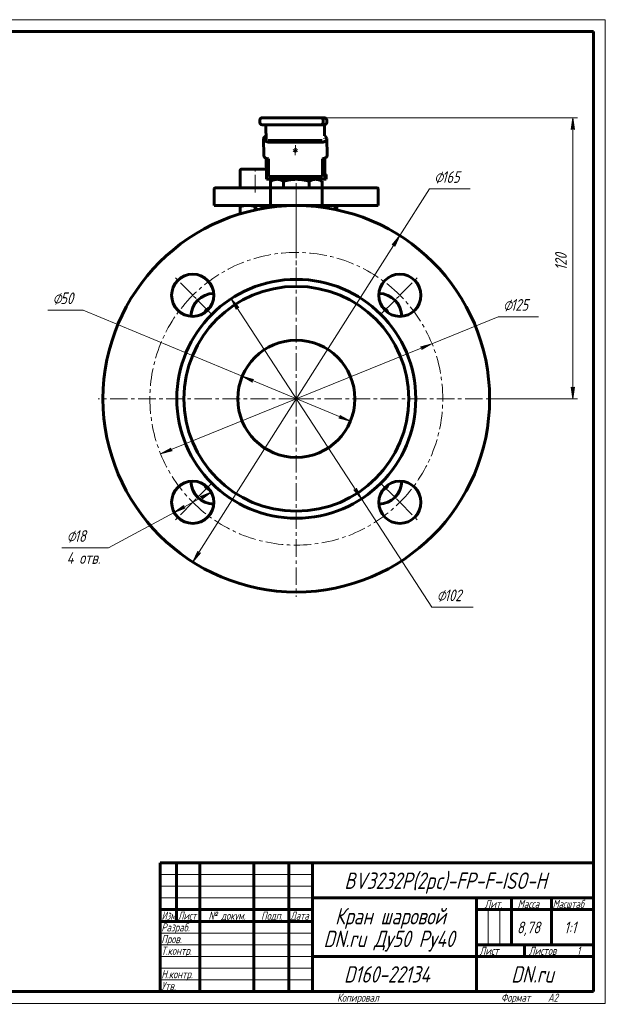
# Model space of a CAD drawing. Header units: millimetres. Extents: x 0 to 594, y 0 to 420.
# Tile 5 of 5: x 344 to 594, y 0 to 420. Entities that reach past the tile are written whole.
import ezdxf

# ---------------------------------------------------------------- set-up
doc = ezdxf.new("R2010")
doc.units = ezdxf.units.MM
for name, pattern in [('K5LT_AXLED', [12, 7.5, -1.5, 1.5, -1.5]), ('K5LT_BASIC', [0]), ('K5LT_THIN', [0])]:
    doc.linetypes.add(name, pattern=pattern)
doc.layers.add('Системный слой', color=7, linetype='Continuous')
doc.layers.add('Системный слой (1)', color=251, linetype='Continuous', true_color=0x6c6c6c)
doc.styles.add('KDIMTEXTSTYLE', font='txt', dxfattribs={"width": 0.96, "oblique": 15, "height": 5})
doc.styles.add('KTEXTSTYLE', font='txt', dxfattribs={"width": 0.96, "height": 5})
doc.dimstyles.new('KDIMSTYLE (1.00)', dxfattribs={"dimtxt": 5, "dimasz": 1, "dimexe": 2, "dimexo": 0, "dimgap": 1, "dimtad": 1, "dimtxsty": 'KDIMTEXTSTYLE', "dimsah": 1, "dimcen": 0, "dimdle": 1, "dimadec": 0, "dimazin": 0, "dimtfac": 0.667, "dimtmove": 0, "dimatfit": 3, "dimfxl": 1, "dimtvp": 1, "dimtolj": 1, "dimtzin": 0, "dimarcsym": 0})

# ---------------------------------------------------------------- blocks, each defined once
blk = doc.blocks.new('U15')
at = {"layer": 'Системный слой (1)', "color": 143, "linetype": 'K5LT_BASIC', "lineweight": 60, "true_color": 0x33acca}
for p, q in [((461.22, 364.18), (461.37, 364.43)), ((461.37, 363.93), (461.22, 364.18)), ((461.37, 364.43), (461.72, 364.53)), ((461.72, 363.83), (461.37, 363.93)), ((461.72, 364.53), (462.07, 364.43)), ((462.07, 363.93), (461.72, 363.83)), ((462.07, 364.43), (462.22, 364.18)), ((462.22, 364.17), (462.07, 363.93)), ((462.22, 364.18), (462.22, 364.17))]:
    blk.add_line(p, q, dxfattribs=at)
blk = doc.blocks.new('U16')
at = {"layer": 'Системный слой (1)', "color": 143, "linetype": 'K5LT_BASIC', "lineweight": 60, "true_color": 0x33acca}
for p, q in [((448.2, 369.13), (448.2, 369.11)), ((448.2, 369.11), (448.8, 368.11)), ((448.8, 368.11), (450.18, 367.71))]:
    blk.add_line(p, q, dxfattribs=at)
blk = doc.blocks.new('U17')
at = {"layer": 'Системный слой (1)', "color": 143, "linetype": 'K5LT_BASIC', "lineweight": 60, "true_color": 0x33acca}
for p, q in [((449.17, 370.41), (448.26, 369.53)), ((448.26, 369.53), (448.2, 369.2))]:
    blk.add_line(p, q, dxfattribs=at)
blk = doc.blocks.new('U18')
at = {"layer": 'Системный слой (1)', "color": 143, "linetype": 'K5LT_BASIC', "lineweight": 60, "true_color": 0x33acca}
for p, q in [((461.29, 364.18), (461.24, 364.27)), ((461.6, 364.02), (461.29, 364.18)), ((461.97, 364.05), (461.6, 364.02)), ((462.21, 364.26), (461.97, 364.05))]:
    blk.add_line(p, q, dxfattribs=at)
blk = doc.blocks.new('U19')
at = {"layer": 'Системный слой (1)', "color": 143, "linetype": 'K5LT_BASIC', "lineweight": 60, "true_color": 0x33acca}
for p, q in [((474.6, 370.22), (474.2, 370.43)), ((475.2, 369.22), (474.6, 370.22)), ((475.2, 369.2), (475.2, 369.22))]:
    blk.add_line(p, q, dxfattribs=at)
blk = doc.blocks.new('U20')
at = {"layer": 'Системный слой (1)', "color": 143, "linetype": 'K5LT_BASIC', "lineweight": 60, "true_color": 0x33acca}
for p, q in [((447.58, 340.73), (447.43, 340.72)), ((447.73, 340.73), (447.58, 340.73)), ((447.88, 340.73), (447.73, 340.73)), ((444.69, 340.17), (444.63, 340.15)), ((444.75, 340.19), (444.69, 340.17)), ((444.81, 340.21), (444.75, 340.19))]:
    blk.add_line(p, q, dxfattribs=at)
blk = doc.blocks.new('U21')
at = {"layer": 'Системный слой (1)', "color": 143, "linetype": 'K5LT_BASIC', "lineweight": 60, "true_color": 0x33acca}
for p, q in [((448.46, 340.71), (447.88, 340.73)), ((449.04, 340.65), (448.46, 340.71)), ((449.63, 340.55), (449.04, 340.65))]:
    blk.add_line(p, q, dxfattribs=at)
blk = doc.blocks.new('U22')
at = {"layer": 'Системный слой (1)', "color": 143, "linetype": 'K5LT_BASIC', "lineweight": 60, "true_color": 0x33acca}
for p, q in [((444.63, 356.23), (438.93, 356.23)), ((449.33, 356.23), (444.63, 356.23))]:
    blk.add_line(p, q, dxfattribs=at)
blk = doc.blocks.new('U23')
at = {"layer": 'Системный слой (1)', "color": 143, "linetype": 'K5LT_BASIC', "lineweight": 60, "true_color": 0x33acca}
for p, q in [((449.2, 367.9), (449.12, 375.13)), ((449.36, 353.02), (449.27, 360.83))]:
    blk.add_line(p, q, dxfattribs=at)
blk = doc.blocks.new('U24')
at = {"layer": 'Системный слой (1)', "color": 143, "linetype": 'K5LT_BASIC', "lineweight": 60, "true_color": 0x33acca}
for p, q in [((474.2, 370.43), (474.15, 375.13)), ((474.37, 354.43), (474.3, 360.85))]:
    blk.add_line(p, q, dxfattribs=at)
blk = doc.blocks.new('U25')
at = {"layer": 'Системный слой (1)', "color": 30, "linetype": 'K5LT_AXLED', "lineweight": 18, "true_color": 0xff8000}
for p, q in [((417.94, 302.32), (410.16, 310.1)), ((506.33, 302.32), (514.1, 310.1)), ((425.72, 294.54), (417.94, 302.32)), ((498.55, 294.54), (506.33, 302.32)), ((425.72, 221.71), (417.94, 213.93)), ((498.55, 221.71), (506.33, 213.93)), ((417.94, 213.93), (410.16, 206.15)), ((506.33, 213.93), (514.1, 206.15))]:
    blk.add_line(p, q, dxfattribs=at)
for start, end in [(45, 135), (135, 225), (315, 45), (225, 315)]:
    blk.add_arc((462.13, 258.13), 62.5, start, end, dxfattribs=at)
blk = doc.blocks.new('U26')
at = {"layer": 'Системный слой (1)', "color": 30, "linetype": 'K5LT_AXLED', "lineweight": 18, "true_color": 0xff8000}
for q in [(462.13, 342.63), (377.63, 258.13), (546.63, 258.13), (462.13, 173.63)]:
    blk.add_line((462.13, 258.13), q, dxfattribs=at)
blk = doc.blocks.new('D5')
at = {"layer": 'Системный слой (1)'}
for points in [[(580.81, 373.13), (580.16, 378.13), (579.5, 373.13), (580.16, 373.63)], [(580.16, 258.13), (580.81, 263.13), (580.16, 262.63), (579.5, 263.13)]]:
    blk.add_hatch(color=7, dxfattribs=at).paths.add_polyline_path(points)
at = {"layer": 'Системный слой (1)', "color": 7, "linetype": 'K5LT_THIN', "lineweight": 18, "true_color": 0xffffff}
for p, q in [((472.59, 378.13), (582.16, 378.13)), ((579.5, 373.13), (580.16, 378.13)), ((580.16, 378.13), (580.81, 373.13)), ((580.16, 373.63), (579.5, 373.13)), ((580.81, 373.13), (580.16, 373.63)), ((580.16, 258.13), (579.5, 263.13)), ((579.5, 263.13), (580.16, 262.63)), ((580.16, 262.63), (580.81, 263.13)), ((580.81, 263.13), (580.16, 258.13)), ((544.63, 258.13), (582.16, 258.13))]:
    blk.add_line(p, q, dxfattribs=at)
blk.add_wipeout([(579.16, 312.98), (571.77, 312.98), (571.77, 322.86), (579.16, 322.86)]).dxf.layer = 'Системный слой (1)'
blk.add_line((580.16, 378.13), (580.16, 258.13), dxfattribs=at)
at = {"layer": 'Системный слой (1)', "color": 7, "insert": (572.57, 312.98), "char_height": 5, "attachment_point": 1, "rotation": 90, "style": 'KTEXTSTYLE'}
blk.add_mtext('\\fArial|b0|c204|p34;\\H5.0;\\W1.000;\\Q15;\\fGOST Type AU|b0|i0|c204|p34;\\Q15;\\W0.960;120', dxfattribs=at)
blk = doc.blocks.new('KDIMARROW_01')
at = {"layer": 'Системный слой'}
blk.add_hatch(color=0, dxfattribs=at).paths.add_polyline_path([(0, 0), (-5, 0.66), (-4.5, 0), (-5, -0.66)])
at = {"layer": 'Системный слой', "color": 0, "linetype": 'K5LT_THIN', "lineweight": 18}
for p, q in [((-4.5, 0), (-5, 0.66)), ((-5, 0.66), (0, 0)), ((0, 0), (-5, -0.66)), ((-5, -0.66), (-4.5, 0))]:
    blk.add_line(p, q, dxfattribs=at)
at = {"layer": 'Системный слой (1)', "color": 0, "linetype": 'K5LT_THIN', "lineweight": 18}
blk.add_line((237.84, 73.86), (236.84, 73.86), dxfattribs=at)
blk = doc.blocks.new('D6')
at = {"layer": 'Системный слой (1)'}
for points in [[(504.19, 323.22), (506.31, 327.8), (503.08, 323.93), (503.9, 324)], [(417.95, 188.45), (421.18, 192.32), (420.36, 192.25), (420.07, 193.03)]]:
    blk.add_hatch(color=7, dxfattribs=at).paths.add_polyline_path(points)
at = {"layer": 'Системный слой (1)', "color": 7, "linetype": 'K5LT_THIN', "lineweight": 18, "true_color": 0xffffff}
for p, q in [((417.95, 188.45), (506.31, 327.8)), ((503.08, 323.93), (506.31, 327.8)), ((503.9, 324), (503.08, 323.93)), ((504.19, 323.22), (503.9, 324)), ((506.31, 327.8), (504.19, 323.22)), ((417.95, 188.45), (420.07, 193.03)), ((421.18, 192.32), (417.95, 188.45)), ((420.07, 193.03), (420.36, 192.25)), ((420.36, 192.25), (421.18, 192.32))]:
    blk.add_line(p, q, dxfattribs=at)
blk.add_wipeout([(520.95, 348.73), (520.95, 356.11), (533.75, 356.11), (533.75, 348.73)]).dxf.layer = 'Системный слой (1)'
for p, q in [((506.31, 327.8), (518.95, 347.73)), ((518.95, 347.73), (536.28, 347.73))]:
    blk.add_line(p, q, dxfattribs=at)
at = {"layer": 'Системный слой (1)', "color": 7, "char_height": 5, "attachment_point": 1, "style": 'KTEXTSTYLE'}
for s, insert in [('\\fArial|b0|c204|p34;\\H5.0;\\W1.000;\\Q15;\\fGOST Type AU|b0|i0|c204|p34;\\Q15;\\W0.960;⌀', (520.95, 355.32)), ('\\fArial|b0|c204|p34;\\H5.0;\\W1.000;\\Q15;\\fGOST Type AU|b0|i0|c204|p34;\\Q15;\\W0.960;165', (524.26, 355.32))]:
    blk.add_mtext(s, dxfattribs=dict(at, insert=insert))
blk = doc.blocks.new('D7')
at = {"layer": 'Системный слой (1)'}
for points in [[(515.66, 279.14), (520.04, 281.63), (515.16, 280.36), (515.87, 279.94)], [(409.1, 235.89), (408.39, 236.31), (408.61, 237.11), (404.22, 234.62)]]:
    blk.add_hatch(color=7, dxfattribs=at).paths.add_polyline_path(points)
at = {"layer": 'Системный слой (1)', "color": 7, "linetype": 'K5LT_THIN', "lineweight": 18, "true_color": 0xffffff}
for p, q in [((404.22, 234.62), (520.04, 281.63)), ((515.16, 280.36), (520.04, 281.63)), ((515.87, 279.94), (515.16, 280.36)), ((520.04, 281.63), (515.66, 279.14)), ((515.66, 279.14), (515.87, 279.94)), ((404.22, 234.62), (408.61, 237.11)), ((409.1, 235.89), (404.22, 234.62)), ((408.61, 237.11), (408.39, 236.31)), ((408.39, 236.31), (409.1, 235.89))]:
    blk.add_line(p, q, dxfattribs=at)
blk.add_wipeout([(550.35, 294.13), (550.35, 301.51), (563.02, 301.51), (563.02, 294.13)]).dxf.layer = 'Системный слой (1)'
for p, q in [((520.04, 281.63), (548.35, 293.13)), ((548.35, 293.13), (565.54, 293.13))]:
    blk.add_line(p, q, dxfattribs=at)
at = {"layer": 'Системный слой (1)', "color": 7, "char_height": 5, "attachment_point": 1, "style": 'KTEXTSTYLE'}
for s, insert in [('\\fArial|b0|c204|p34;\\H5.0;\\W1.000;\\Q15;\\fGOST Type AU|b0|i0|c204|p34;\\Q15;\\W0.960;⌀', (550.35, 300.71)), ('\\fArial|b0|c204|p34;\\H5.0;\\W1.000;\\Q15;\\fGOST Type AU|b0|i0|c204|p34;\\Q15;\\W0.960;125', (553.65, 300.71))]:
    blk.add_mtext(s, dxfattribs=dict(at, insert=insert))
blk = doc.blocks.new('D8')
at = {"layer": 'Системный слой (1)'}
for points in [[(437.6, 297.04), (434.32, 300.87), (436.49, 296.32), (436.77, 297.1)], [(489.95, 215.38), (487.77, 219.93), (487.49, 219.15), (486.67, 219.21)]]:
    blk.add_hatch(color=7, dxfattribs=at).paths.add_polyline_path(points)
at = {"layer": 'Системный слой (1)', "color": 7, "linetype": 'K5LT_THIN', "lineweight": 18, "true_color": 0xffffff}
for p, q in [((434.32, 300.87), (437.6, 297.04)), ((436.49, 296.32), (434.32, 300.87)), ((434.32, 300.87), (489.95, 215.38)), ((436.77, 297.1), (436.49, 296.32)), ((437.6, 297.04), (436.77, 297.1)), ((489.95, 215.38), (486.67, 219.21)), ((486.67, 219.21), (487.49, 219.15)), ((487.49, 219.15), (487.77, 219.93)), ((487.77, 219.93), (489.95, 215.38))]:
    blk.add_line(p, q, dxfattribs=at)
blk.add_wipeout([(522.04, 170.13), (522.04, 177.51), (535.09, 177.51), (535.09, 170.13)]).dxf.layer = 'Системный слой (1)'
for p, q in [((489.95, 215.38), (520.04, 169.13)), ((520.04, 169.13), (537.64, 169.13))]:
    blk.add_line(p, q, dxfattribs=at)
at = {"layer": 'Системный слой (1)', "color": 7, "char_height": 5, "attachment_point": 1, "style": 'KTEXTSTYLE'}
for s, insert in [('\\fArial|b0|c204|p34;\\H5.0;\\W1.000;\\Q15;\\fGOST Type AU|b0|i0|c204|p34;\\Q15;\\W0.960;⌀', (522.04, 176.71)), ('\\fArial|b0|c204|p34;\\H5.0;\\W1.000;\\Q15;\\fGOST Type AU|b0|i0|c204|p34;\\Q15;\\W0.960;102', (525.35, 176.71))]:
    blk.add_mtext(s, dxfattribs=dict(at, insert=insert))
blk = doc.blocks.new('D9')
at = {"layer": 'Системный слой (1)'}
for points in [[(443.2, 266), (443.92, 266.42), (439.05, 267.73), (443.41, 265.2)], [(485.21, 248.52), (480.85, 251.05), (481.06, 250.25), (480.34, 249.83)]]:
    blk.add_hatch(color=7, dxfattribs=at).paths.add_polyline_path(points)
at = {"layer": 'Системный слой (1)', "color": 7, "linetype": 'K5LT_THIN', "lineweight": 18, "true_color": 0xffffff}
for p, q in [((439.05, 267.73), (371.2, 295.96)), ((439.05, 267.73), (443.92, 266.42)), ((443.41, 265.2), (439.05, 267.73)), ((485.21, 248.52), (439.05, 267.73)), ((443.92, 266.42), (443.2, 266)), ((443.2, 266), (443.41, 265.2)), ((480.34, 249.83), (481.06, 250.25)), ((485.21, 248.52), (480.34, 249.83)), ((481.06, 250.25), (480.85, 251.05)), ((480.85, 251.05), (485.21, 248.52))]:
    blk.add_line(p, q, dxfattribs=at)
blk.add_wipeout([(358.12, 296.96), (358.12, 304.34), (368.76, 304.34), (368.76, 296.96)]).dxf.layer = 'Системный слой (1)'
blk.add_line((371.2, 295.96), (356.12, 295.96), dxfattribs=at)
at = {"layer": 'Системный слой (1)', "color": 7, "char_height": 5, "attachment_point": 1, "style": 'KTEXTSTYLE'}
for s, insert in [('\\fArial|b0|c204|p34;\\H5.0;\\W1.000;\\Q15;\\fGOST Type AU|b0|i0|c204|p34;\\Q15;\\W0.960;⌀', (358.12, 303.54)), ('\\fArial|b0|c204|p34;\\H5.0;\\W1.000;\\Q15;\\fGOST Type AU|b0|i0|c204|p34;\\Q15;\\W0.960;50', (361.43, 303.54))]:
    blk.add_mtext(s, dxfattribs=dict(at, insert=insert))
blk = doc.blocks.new('D10')
at = {"layer": 'Системный слой (1)'}
for points in [[(421.77, 215.26), (425.85, 218.22), (421.14, 216.42), (421.89, 216.08)], [(410.03, 209.64), (414.73, 211.45), (413.98, 211.79), (414.11, 212.6)]]:
    blk.add_hatch(color=7, dxfattribs=at).paths.add_polyline_path(points)
at = {"layer": 'Системный слой (1)', "color": 7, "linetype": 'K5LT_THIN', "lineweight": 18, "true_color": 0xffffff}
for p, q in [((425.85, 218.22), (410.03, 209.64)), ((421.14, 216.42), (425.85, 218.22)), ((421.89, 216.08), (421.14, 216.42)), ((425.85, 218.22), (421.77, 215.26)), ((421.77, 215.26), (421.89, 216.08)), ((410.03, 209.64), (414.11, 212.6)), ((414.73, 211.45), (410.03, 209.64)), ((414.11, 212.6), (413.98, 211.79)), ((413.98, 211.79), (414.73, 211.45)), ((410.03, 209.64), (382, 194.44))]:
    blk.add_line(p, q, dxfattribs=at)
blk.add_wipeout([(364.13, 186.06), (364.13, 202.83), (379.37, 202.83), (379.37, 186.06)]).dxf.layer = 'Системный слой (1)'
blk.add_line((382, 194.44), (362.13, 194.44), dxfattribs=at)
at = {"layer": 'Системный слой (1)', "color": 7, "char_height": 5, "attachment_point": 1, "style": 'KTEXTSTYLE'}
for s, insert in [('\\fArial|b0|c204|p34;\\H5.0;\\W1.000;\\Q15;\\fGOST Type AU|b0|i0|c204|p34;\\Q15;\\W0.960;⌀', (364.13, 202.03)), ('\\fArial|b0|c204|p34;\\H5.0;\\W1.000;\\Q15;\\fGOST Type AU|b0|i0|c204|p34;\\Q15;\\W0.960;18', (367.43, 202.03)), ('\\fArial|b0|c204|p34;\\H5.0;\\W1.000;\\Q15;\\fGOST Type AU|b0|i0|c204|p34;\\Q15;\\W0.960;4 отв.', (364.13, 192.65))]:
    blk.add_mtext(s, dxfattribs=dict(at, insert=insert))
blk = doc.blocks.new('U52')
at = {"color": 7, "linetype": 'K5LT_THIN', "lineweight": 18, "true_color": 0xffffff}
for p, q in [((0, 420), (594, 420)), ((594, 420), (594, 0)), ((404, 55), (469, 55)), ((404, 50), (469, 50)), ((404, 45), (469, 45)), ((543.96, 25), (543.96, 40)), ((548.98, 25), (548.98, 40)), ((404, 30), (469, 30)), ((404, 25), (469, 25)), ((404, 20), (469, 20)), ((404, 15), (469, 15)), ((404, 10), (469, 10)), ((594, 0), (0, 0))]:
    blk.add_line(p, q, dxfattribs=at)
at = {"color": 143, "linetype": 'K5LT_BASIC', "lineweight": 60, "true_color": 0x33acca}
for p, q in [((20, 415), (589, 415)), ((589, 415), (589, 5)), ((404, 60), (589, 60)), ((404, 5), (404, 60)), ((411, 35), (411, 60)), ((421, 5), (421, 60)), ((444, 5), (444, 60)), ((459, 5), (459, 60)), ((469, 5), (469, 60)), ((469, 45), (589, 45)), ((539, 5), (539, 45)), ((554, 25), (554, 45)), ((571, 25), (571, 45)), ((404, 40), (469, 40)), ((539, 40), (554, 40)), ((554, 40), (589, 40)), ((404, 35), (469, 35)), ((539, 25), (589, 25)), ((559.57, 20), (559.57, 25)), ((469, 20), (539, 20)), ((539, 20), (589, 20)), ((589, 5), (20, 5))]:
    blk.add_line(p, q, dxfattribs=at)
at = {"color": 7, "attachment_point": 1, "style": 'KTEXTSTYLE'}
for s, insert, char_height in [('\\fArial|b0|c204|p34;\\H5.0;\\W1.000;\\Q15;\\fGOST Type AU|b0|i0|c204|p34;\\Q15;\\W0.960;\\H7.00;BV3232P(2pc)-FP-F-ISO-H', (482.63, 55.86), 7), ('\\fArial|b0|c204|p34;\\H5.0;\\W1.000;\\Q15;\\fGOST Type AU|b0|i0|c204|p34;\\Q15;\\W0.960;\\H3.50;Лит.', (542.47, 44.18), 3.5), ('\\fArial|b0|c204|p34;\\H5.0;\\W1.000;\\Q15;\\fGOST Type AU|b0|i0|c204|p34;\\Q15;\\W0.960;\\H3.50;Масса', (556.58, 44.18), 3.5), ('\\fArial|b0|c204|p34;\\H5.0;\\W1.000;\\Q15;\\fGOST Type AU|b0|i0|c204|p34;\\Q15;\\W0.926;\\H3.50;Масштаб', (571.52, 44.18), 3.5), ('\\fArial|b0|c204|p34;\\H5.0;\\W1.000;\\Q15;\\fGOST Type AU|b0|i0|c204|p34;\\Q15;\\W0.786;\\H3.50;Изм.', (404.62, 39.18), 3.5), ('\\fArial|b0|c204|p34;\\H5.0;\\W1.000;\\Q15;\\fGOST Type AU|b0|i0|c204|p34;\\Q15;\\W0.800;\\H3.50;Лист', (411.61, 39.18), 3.5), ('\\fArial|b0|c204|p34;\\H5.0;\\W1.000;\\Q15;\\fGOST Type AU|b0|i0|c204|p34;\\Q15;\\W0.960;\\H3.50;№ докум.', (424.63, 39.18), 3.5), ('\\fArial|b0|c204|p34;\\H5.0;\\W1.000;\\Q15;\\fGOST Type AU|b0|i0|c204|p34;\\Q15;\\W0.960;\\H3.50;Подп.', (447.1, 39.18), 3.5), ('\\fArial|b0|c204|p34;\\H5.0;\\W1.000;\\Q15;\\fGOST Type AU|b0|i0|c204|p34;\\Q15;\\W0.800;\\H3.50;Дата', (459.61, 39.18), 3.5), ('\\fArial|b0|c204|p34;\\H5.0;\\W1.000;\\Q15;\\fGOST Type AU|b0|i0|c204|p34;\\Q15;\\W0.960;\\H7.00;Кран шаровой', (478.65, 40.69), 7), ('\\fArial|b0|c204|p34;\\H5.0;\\W1.000;\\Q15;\\fGOST Type AU|b0|i0|c204|p34;\\Q15;\\W0.960;\\H3.50;Разраб.', (404.5, 34.18), 3.5), ('\\fArial|b0|c204|p34;\\H5.0;\\W1.000;\\Q15;\\fGOST Type AU|b0|i0|c204|p34;\\Q15;\\W0.960;8,78', (556.3, 34.9), 5), ('\\fArial|b0|c204|p34;\\H5.0;\\W1.000;\\Q15;\\fGOST Type AU|b0|i0|c204|p34;\\Q15;\\W0.960;{\\c16737820;1:1}', (576.44, 34.9), 5), ('\\fArial|b0|c204|p34;\\H5.0;\\W1.000;\\Q15;\\fGOST Type AU|b0|i0|c204|p34;\\Q15;\\W0.960;\\H7.00;DN.ru Ду50 Ру40', (473.74, 31.02), 7), ('\\fArial|b0|c204|p34;\\H5.0;\\W1.000;\\Q15;\\fGOST Type AU|b0|i0|c204|p34;\\Q15;\\W0.960;\\H3.50;Пров.', (404.5, 29.18), 3.5), ('\\fArial|b0|c204|p34;\\H5.0;\\W1.000;\\Q15;\\fGOST Type AU|b0|i0|c204|p34;\\Q15;\\W0.960;\\H3.50;Т.контр.', (404.5, 24.18), 3.5), ('\\fArial|b0|c204|p34;\\H5.0;\\W1.000;\\Q15;\\fGOST Type AU|b0|i0|c204|p34;\\Q15;\\W0.960;\\H3.50;Лист', (540.32, 24.18), 3.5), ('\\fArial|b0|c204|p34;\\H5.0;\\W1.000;\\Q15;\\fGOST Type AU|b0|i0|c204|p34;\\Q15;\\W0.960;\\H3.50;Листов', (561.36, 24.18), 3.5), ('\\fArial|b0|c204|p34;\\H5.0;\\W1.000;\\Q15;\\fGOST Type AU|b0|i0|c204|p34;\\Q15;\\W0.960;\\H3.50;1', (581.91, 24.18), 3.5), ('\\fArial|b0|c204|p34;\\H5.0;\\W1.000;\\Q15;\\fGOST Type AU|b0|i0|c204|p34;\\Q15;\\W0.960;\\H3.50;Н.контр.', (404.5, 14.18), 3.5), ('\\fArial|b0|c204|p34;\\H5.0;\\W1.000;\\Q15;\\fGOST Type AU|b0|i0|c204|p34;\\Q15;\\W0.960;\\H7.00;D160-22134', (482.45, 15.86), 7), ('\\fArial|b0|c204|p34;\\H5.0;\\W1.000;\\Q15;\\fGOST Type AU|b0|i0|c204|p34;\\Q15;\\W0.960;\\H7.00;DN.ru', (553.84, 15.86), 7), ('\\fArial|b0|c204|p34;\\H5.0;\\W1.000;\\Q15;\\fGOST Type AU|b0|i0|c204|p34;\\Q15;\\W0.960;\\H3.50;Утв.', (404.5, 9.18), 3.5), ('\\fArial|b0|c204|p34;\\H5.0;\\W1.000;\\Q15;\\fGOST Type AU|b0|i0|c204|p34;\\Q15;\\W0.960;\\H3.50;Копировал', (479.5, 4.18), 3.5), ('\\fArial|b0|c204|p34;\\H5.0;\\W1.000;\\Q15;\\fGOST Type AU|b0|i0|c204|p34;\\Q15;\\W0.960;\\H3.50;Формат', (549.5, 4.18), 3.5), ('\\fArial|b0|c204|p34;\\H5.0;\\W1.000;\\Q15;\\fGOST Type AU|b0|i0|c204|p34;\\Q15;\\W0.960;\\H3.50;A2', (569.5, 4.18), 3.5)]:
    blk.add_mtext(s, dxfattribs=dict(at, insert=insert, char_height=char_height))

msp = doc.modelspace()

# ---------------------------------------------------------------- linework, layer by layer
at = {"layer": 'Системный слой (1)', "color": 143, "linetype": 'K5LT_BASIC', "lineweight": 60, "true_color": 0x33acca}
for p, q in [((446.586, 377.125), (446.586, 376.125)), ((472.588, 378.125), (447.586, 378.125)), ((447.586, 375.125), (472.588, 375.125)), ((474.089, 378.125), (472.588, 378.125)), ((472.588, 375.125), (474.089, 375.125)), ((473.588, 376.125), (473.588, 377.125)), ((475.089, 377.125), (475.089, 376.125)), ((448.2, 369.2), (448.199, 369.129)), ((448.199, 369.107), (448.277, 362.036)), ((450.184, 367.715), (473.182, 367.715)), ((473.19, 368.422), (450.191, 368.422)), ((474.198, 369.129), (474.199, 369.2)), ((475.198, 369.129), (475.199, 369.2)), ((475.276, 362.151), (475.199, 369.222)), ((475.276, 362.129), (475.275, 362.058)), ((450.285, 352.986), (450.264, 360.195)), ((473.284, 352.986), (473.263, 360.195)), ((473.273, 360.454), (473.273, 360.644)), ((473.295, 353.244), (473.273, 360.454)), ((474.273, 360.838), (474.359, 353.016)), ((438.131, 355.431), (438.131, 348.231)), ((473.284, 352.986), (473.295, 353.244)), ((474.823, 353.844), (474.39, 353.844)), ((474.823, 353.844), (474.823, 351.844)), ((474.39, 351.844), (449.392, 351.844)), ((450.285, 352.986), (473.284, 352.986)), ((451.131, 351.844), (451.131, 348.231)), ((452.631, 351.844), (451.162, 350.996)), ((451.162, 348.231), (451.162, 350.996)), ((456.646, 348.231), (456.646, 350.996)), ((467.616, 348.231), (467.616, 350.996)), ((471.631, 351.844), (473.101, 350.996)), ((473.101, 348.231), (473.101, 350.996)), ((474.823, 351.844), (474.39, 351.844)), ((427.131, 340.731), (427.131, 347.731)), ((437.131, 348.231), (427.631, 348.231)), ((450.631, 348.231), (437.131, 348.231)), ((473.631, 348.231), (450.631, 348.231)), ((451.131, 340.731), (451.131, 347.731)), ((473.131, 340.731), (473.131, 347.731)), ((487.131, 348.231), (473.631, 348.231)), ((496.631, 348.231), (487.131, 348.231)), ((497.131, 340.731), (497.131, 347.731)), ((427.131, 340.731), (437.131, 340.731)), ((437.131, 340.731), (451.131, 340.731)), ((438.131, 340.151), (438.131, 340.731)), ((444.806, 340.731), (444.806, 338.786)), ((447.434, 339.306), (447.434, 340.731)), ((449.631, 339.673), (449.631, 340.731)), ((451.131, 340.731), (473.131, 340.731)), ((459.131, 340.731), (459.131, 340.571)), ((459.631, 340.731), (459.631, 340.587)), ((464.631, 340.587), (464.631, 340.731)), ((465.131, 340.571), (465.131, 340.731)), ((473.131, 340.731), (487.131, 340.731)), ((474.631, 339.673), (474.631, 340.731)), ((478.73, 338.938), (478.73, 340.731)), ((479.456, 338.786), (479.456, 340.731)), ((487.131, 340.731), (497.131, 340.731)), ((438.131, 337.057), (438.131, 340.151)), ((444.631, 338.748), (444.631, 340.151))]:
    msp.add_line(p, q, dxfattribs=at)
at = {"layer": 'Системный слой (1)', "color": 30, "linetype": 'K5LT_AXLED', "lineweight": 18, "true_color": 0xff8000}
for p, q in [((461.7, 362.179), (461.746, 366.356)), ((444.631, 346.231), (444.631, 358.231)), ((462.131, 350.231), (462.131, 308.075)), ((462.131, 319.477), (462.131, 348.181))]:
    msp.add_line(p, q, dxfattribs=at)
at = {"layer": 'Системный слой (1)', "color": 143, "linetype": 'K5LT_BASIC', "lineweight": 60, "true_color": 0x33acca}
for centre, radius in [((462.131, 258.125), 82.5), ((417.937, 302.319), 9), ((506.325, 302.319), 9), ((462.131, 258.125), 51), ((462.131, 258.125), 48), ((462.131, 258.125), 25), ((417.937, 213.931), 9), ((506.325, 213.931), 9)]:
    msp.add_circle(centre, radius, dxfattribs=at)
for centre, radius, start, end in [((438.931, 355.431), 0.8, 90, 180), ((427.631, 347.731), 0.5, 90, 180), ((450.631, 347.731), 0.5, 0, 90), ((473.631, 347.731), 0.5, 90, 180), ((496.631, 347.731), 0.5, 0, 90), ((427.131, 293.125), 10, 91.3184, 178.6816), ((497.131, 293.125), 10, 1.3184, 88.6816), ((426.776, 293.48), 4, 110.85315, 159.14685), ((497.487, 293.48), 4, 20.85315, 69.14685), ((427.131, 223.125), 10, 181.3184, 268.6816), ((497.131, 223.125), 10, 271.3184, 358.6816), ((426.776, 222.77), 4, 200.85315, 249.14685), ((497.487, 222.77), 4, 290.85315, 339.14685)]:
    msp.add_arc(centre, radius, start, end, dxfattribs=at)
for centre, major_axis, ratio, start_param, end_param in [((447.586, 377.125), (-1, 0), 0.9999396, 4.712389, 6.2831853), ((447.586, 376.125), (-1, 0), 0.9999396, 0, 1.5707963), ((472.588, 377.125), (-1, 0), 0.9999396, 3.1415927, 4.712389), ((472.588, 376.125), (-1, 0), 0.9999396, 1.5707963, 3.1415927), ((474.089, 377.125), (0, 1), 0.9999396, 4.712389, 6.2831853), ((474.089, 376.125), (0, -1), 0.9999396, 0, 1.5707963), ((473.198, 369.129), (2, 0.022), 0.7070641, 4.6968483, 6.2676447), ((450.277, 362.058), (2, 0.022), 0.7070641, 3.1415927, 4.6968483), ((473.276, 362.058), (2, 0.022), 0.7070641, 4.6968483, 6.2676447), ((473.276, 362.129), (-2, -0.022), 0.7070641, 3.126052, 3.1415927), ((450.254, 359.937), (0, 1), 0.0109891, -1.3089969, -0.7853982), ((473.252, 359.937), (0, 1), 0.0109891, -1.3089969, -0.7853982), ((474.39, 355.844), (0, -2), 0.0109891, 5.4977871, 6.2831853), ((449.392, 355.844), (0, -4), 0.0109891, 5.4977871, 6.2831853), ((474.39, 355.844), (0, -4), 0.0109891, 5.4977871, 6.2831853)]:
    msp.add_ellipse(centre, major_axis=major_axis, ratio=ratio, start_param=start_param, end_param=end_param, dxfattribs=at)
for points in [[(453.904, 351.844), (452.631, 351.844), (451.162, 350.996)], [(456.646, 350.996), (455.177, 351.844), (453.904, 351.844)], [(462.131, 351.844), (459.586, 351.844), (456.646, 350.996)], [(467.616, 350.996), (464.677, 351.844), (462.131, 351.844)], [(470.358, 351.844), (469.086, 351.844), (467.616, 350.996)], [(473.101, 350.996), (471.631, 351.844), (470.358, 351.844)], [(441.381, 340.731), (439.873, 340.731), (438.131, 340.151)], [(444.631, 340.151), (442.89, 340.731), (441.381, 340.731)]]:
    msp.add_rational_spline(points, [1, 1.0379548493, 1], degree=2, dxfattribs=at)

# ---------------------------------------------------------------- block references
at = {"layer": 'Системный слой (1)'}
for name in ['U23', 'U24', 'U17', 'U19', 'U16', 'U15', 'U18', 'U22', 'U26', 'U20', 'U21', 'U25']:
    msp.add_blockref(name, (0, 0), dxfattribs=at)

# ---------------------------------------------------------------- next in the draw order: dimensions: what is measured, and where the dimension line sits
at = {"layer": 'Системный слой (1)', "color": 7}
dim = msp.add_linear_dim(base=(580.157, 378.125), p1=(544.631, 258.125), p2=(472.588, 378.125), angle=90, dimstyle='KDIMSTYLE (1.00)', override={"dimexo": 0, "dimpost": '\\fGOST Type AU|b0|c204|p34;\\H5.0;\\W0.960;\\Q15;<>', "dimblk1": 'KDIMARROW_01', "dimblk2": 'KDIMARROW_01', "dimse1": 0, "dimse2": 0, "dimclrt": 7, "dimtol": 1, "dimtp": 0, "dimtm": 0, "dimtdec": 5, "dimtolj": 1}, dxfattribs=at)
dim.commit()
dim.dimension.update_dxf_attribs({"geometry": 'D5', "text_midpoint": (580.157, 318.125), "dimtype": 160})

# ---------------------------------------------------------------- next in the draw order: dimensions: what is measured, and where the dimension line sits
dim = msp.add_diameter_dim_2p(p1=(417.95, 188.452), p2=(506.312, 327.798), dimstyle='KDIMSTYLE (1.00)', override={"dimtih": 1, "dimtoh": 1, "dimpost": '\\fGOST Type AU|b0|c204|p34;\\H5.0;\\W0.960;\\Q15;<>', "dimblk1": 'KDIMARROW_01', "dimblk2": 'KDIMARROW_01', "dimclrt": 7, "dimtol": 1, "dimtp": 0, "dimtm": 0, "dimtdec": 5, "dimtmove": 1, "dimatfit": 2, "dimtolj": 1}, dxfattribs=at)
dim.commit()
dim.dimension.update_dxf_attribs({"geometry": 'D6', "text_midpoint": (520.952, 347.731), "dimtype": 163})

# ---------------------------------------------------------------- next in the draw order: dimensions: what is measured, and where the dimension line sits
dim = msp.add_diameter_dim_2p(p1=(404.221, 234.616), p2=(520.041, 281.634), dimstyle='KDIMSTYLE (1.00)', override={"dimtih": 1, "dimtoh": 1, "dimpost": '\\fGOST Type AU|b0|c204|p34;\\H5.0;\\W0.960;\\Q15;<>', "dimblk1": 'KDIMARROW_01', "dimblk2": 'KDIMARROW_01', "dimclrt": 7, "dimtol": 1, "dimtp": 0, "dimtm": 0, "dimtdec": 5, "dimtmove": 1, "dimatfit": 2, "dimtolj": 1}, dxfattribs=at)
dim.commit()
dim.dimension.update_dxf_attribs({"geometry": 'D7', "text_midpoint": (550.346, 293.125), "dimtype": 163})
dim = msp.add_diameter_dim_2p(p1=(425.849, 218.221), p2=(410.025, 209.641), dimstyle='KDIMSTYLE (1.00)', override={"dimtih": 1, "dimtoh": 1, "dimpost": '\\fGOST Type AU|b0|c204|p34;\\H5.0;\\W0.960;\\Q15;<>\\X\\fGOST Type AU|b0|c204|p34;\\H5.0;\\W0.960;\\Q15;\\fGOST Type AU|b0|i0|c204|p34;\\Q15;4 отв.', "dimblk1": 'KDIMARROW_01', "dimblk2": 'KDIMARROW_01', "dimclrt": 7, "dimtol": 1, "dimtp": 0, "dimtm": 0, "dimtdec": 5, "dimtmove": 1, "dimatfit": 2, "dimtolj": 1}, dxfattribs=at)
dim.commit()
dim.dimension.update_dxf_attribs({"geometry": 'D10', "text_midpoint": (380.001, 194.445)})

# ---------------------------------------------------------------- next in the draw order: dimensions: what is measured, and where the dimension line sits
dim = msp.add_diameter_dim_2p(p1=(434.317, 300.873), p2=(489.946, 215.378), dimstyle='KDIMSTYLE (1.00)', override={"dimtih": 1, "dimtoh": 1, "dimpost": '\\fGOST Type AU|b0|c204|p34;\\H5.0;\\W0.960;\\Q15;<>', "dimblk1": 'KDIMARROW_01', "dimblk2": 'KDIMARROW_01', "dimclrt": 7, "dimtol": 1, "dimtp": 0, "dimtm": 0, "dimtdec": 5, "dimtmove": 1, "dimatfit": 2, "dimtolj": 1}, dxfattribs=at)
dim.commit()
dim.dimension.update_dxf_attribs({"geometry": 'D8', "text_midpoint": (522.041, 169.125), "dimtype": 163})

# ---------------------------------------------------------------- next in the draw order: dimensions: what is measured, and where the dimension line sits
dim = msp.add_diameter_dim_2p(p1=(485.213, 248.522), p2=(439.049, 267.728), dimstyle='KDIMSTYLE (1.00)', override={"dimtih": 1, "dimtoh": 1, "dimpost": '\\fGOST Type AU|b0|c204|p34;\\H5.0;\\W0.960;\\Q15;<>', "dimblk1": 'KDIMARROW_01', "dimblk2": 'KDIMARROW_01', "dimclrt": 7, "dimtol": 1, "dimtp": 0, "dimtm": 0, "dimtdec": 5, "dimtmove": 1, "dimatfit": 2, "dimtolj": 1}, dxfattribs=at)
dim.commit()
dim.dimension.update_dxf_attribs({"geometry": 'D9', "text_midpoint": (369.203, 295.955), "dimtype": 163})

# ---------------------------------------------------------------- next in the draw order: block references
msp.add_blockref('U52', (0, 0))

doc.saveas('drawing.dxf')
